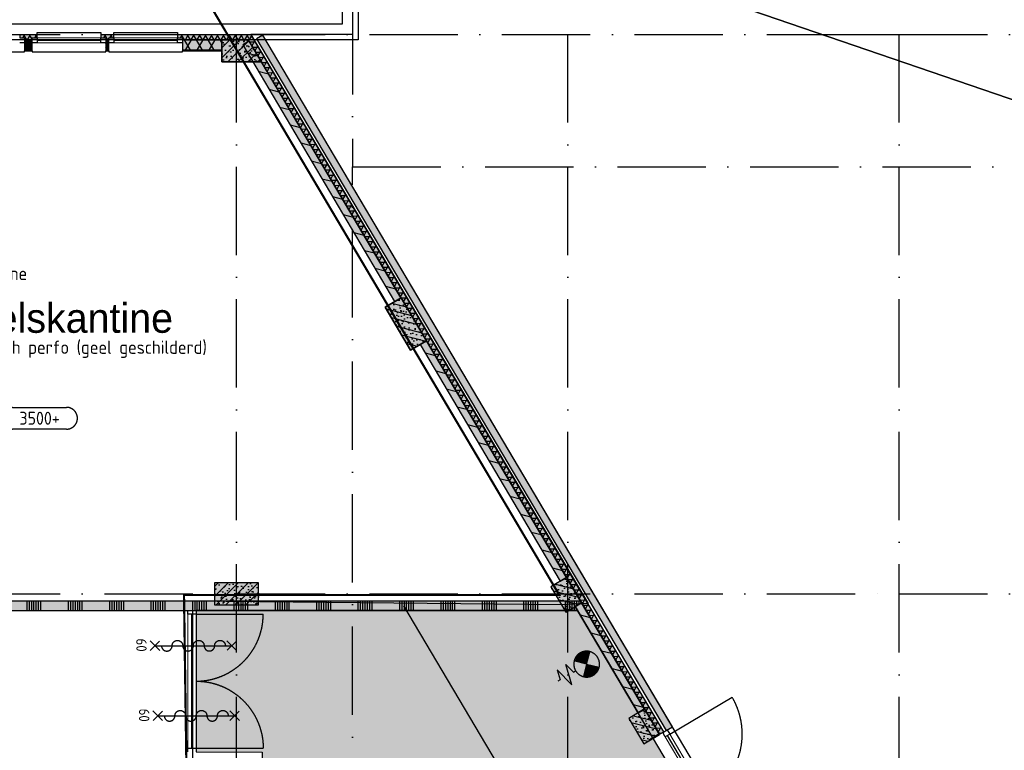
# Model space of a CAD drawing. Header units: millimetres. Extents: x 20872 to 297961, y -293704 to 213007.
# Tile 95 of 256: x 126237 to 139613, y -136926 to -127000. Entities that reach past the tile are written whole.
import ezdxf
from ezdxf.enums import TextEntityAlignment as Align
from ezdxf.xclip import XClip

# ---------------------------------------------------------------- set-up
doc = ezdxf.new("R2010")
doc.units = ezdxf.units.MM
doc.header["$LTSCALE"] = 100
doc.header["$XCLIPFRAME"] = 2
doc.linetypes.add('ACAD_ISO10W100', pattern=[18, 12, -3, 0, -3])
doc.layers.get('Defpoints').update_dxf_attribs({"color": 181})
for name, color, linetype in [('A--L$7--_stramien', 1, 'Continuous'), ('A--L20--_bovenbouw', 3, 'Continuous'), ('A--L30--_afbouw', 7, 'Continuous'), ('A--L65--_beveiligingsinstallaties', 8, 'Continuous'), ('A--T$1--_algemeen', 1, 'Continuous'), ('A--T$1A-afwerking', 8, 'Continuous'), ('A--T$7--_stramien', 7, 'Continuous'), ('plattegrondkleuren', 7, 'Continuous'), ('teksten', 7, 'Continuous'), ('XREFS', 9, 'Continuous')]:
    doc.layers.add(name, color=color, linetype=linetype)
doc.styles.add('BURO standaard', font='isocp.shx')
doc.styles.add('JINX standaard', font='isocp.shx')
doc.styles.add('MAAR_stempel', font='LTe50146.ttf')

# ---------------------------------------------------------------- blocks, each defined once
blk = doc.blocks.new('stramienlijnen_1')
at = {"layer": 'A--L$7--_stramien', "color": 1, "linetype": 'ACAD_ISO10W100', "lineweight": -3}
for p, q in [((130759.5, 96800), (130759.5, 21000)), ((57184.5, 22800), (138184.5, 22800)), ((129184.5, 0), (129184.5, 22800)), ((133684.5, 0), (133684.5, 22800)), ((138184.5, 0), (138184.5, 22800)), ((138184.5, 22800), (169405.3, 22800)), ((130759.5, 21000), (164959.5, 21000)), ((130759.5, -4446.5), (130759.5, 21000)), ((57184.5, 15200), (138184.5, 15200)), ((138184.5, 15200), (169405.3, 15200))]:
    blk.add_line(p, q, dxfattribs=at)
at = {"layer": 'Defpoints'}
blk.add_lwpolyline([(34736.5, 60859.2), (70727.2, 75), (164884.5, 75), (164884.5, 96950), (130834.5, 96950), (130834.5, 22725), (79641, 22725), (51266.3, 70646.6)], dxfattribs=at)
blk = doc.blocks.new('begane grond bestaand leeg')
at = {"color": 8}
blk.add_lwpolyline([(130619, 97110), (130619, 22940), (79787, 22940), (51444, 70808), (34518, 60787), (70611, -170), (165129, -170), (165129, 97110)], close=True, dxfattribs=at)
at = {"layer": 'A--T$7--_stramien'}
blk.add_blockref('stramienlijnen_1', (0, 0), dxfattribs=at)
blk = doc.blocks.new('AL_plafondhoog_01_P03_BV')
at = {"color": 1, "linetype": 'ByBlock', "lineweight": -2, "ltscale": 2}
for points in [[(-5.24, 2.11), (5.24, 2.11)], [(5.24, -2.11), (-5.24, -2.11)]]:
    blk.add_lwpolyline(points, dxfattribs=at)
at = {"color": 1, "linetype": 'ByBlock', "lineweight": -2}
for centre, start, end in [((-5.24, 0), 90, 270), ((5.24, 0), 270, 90)]:
    blk.add_arc(centre, 2.11, start, end, dxfattribs=at)
at = {"color": 2, "linetype": 'ByBlock', "lineweight": -2, "style": 'BURO standaard', "flags": 4}
blk.add_attdef('BURO_RTE:PLAFOND', text='', height=2.5, dxfattribs=at).set_placement((0, 0), align=Align.MIDDLE_CENTER)
blk = doc.blocks.new('BURO_onderaanzicht')
at = {"color": 7}
blk.add_line((-432, 0), (432, 0), dxfattribs=at)
blk = doc.blocks.new('AL_ruimteno_03_P03_BV_GLU-X11 (2)')
at = {"color": 1, "style": 'JINX standaard'}
blk.add_text('opp.:', height=1.8, dxfattribs=at).set_placement((-0.02, -9.72), align=Align.RIGHT)
at = {"color": 2, "linetype": 'ByBlock', "lineweight": -2, "style": 'BURO standaard', "flags": 4}
for tag, p in [('BURO_RTE:RUIMTENUMMER_LEEG', (0.69, 1.47)), ('BURO_RTE:RUIMTENUMMER_TOTAAL', (0.69, -2.59))]:
    blk.add_attdef(tag, text='', height=2.5, dxfattribs=at).set_placement(p, align=Align.MIDDLE_CENTER)
at = {"color": 1, "linetype": 'ByBlock', "lineweight": -2, "style": 'BURO standaard', "flags": 4}
blk.add_attdef('BURO_RTE:BOUWBESLUIT', text='', height=1.8, dxfattribs=at).set_placement((0.86, -5.97), align=Align.MIDDLE_CENTER)
blk.add_attdef('BURO_RTE:OPP', text='', height=1.8, dxfattribs=at).set_placement((0.86, -8.81), align=Align.MIDDLE_LEFT)
blk = doc.blocks.new('65_60min_zelfsl_brandw_01_P03_BV')
at = {"color": 1, "lineweight": -2}
blk.add_line((0, -521), (0, 521), dxfattribs=at)
at = {"color": 1, "ltscale": 2}
for points in [[(-66, 456), (66, 587)], [(63, 458), (-63, 584)], [(-65, -588), (66, -457)], [(64, -586), (-63, -459)]]:
    blk.add_lwpolyline(points, dxfattribs=at)
blk.add_lwpolyline([(0, -434, 1), (0, -289, -1), (0, -145, 1), (0, 0, -1), (0, 145, 1), (0, 289, -1), (0, 434)], format="xyb", dxfattribs=at)
at = {"color": 2, "linetype": 'ByBlock', "lineweight": -2, "style": 'BURO standaard'}
blk.add_text('60', height=140.6, dxfattribs=at).set_placement((-97, -777))
blk = doc.blocks.new('AL_ruimteno_03_P03_BV_ruimteafwerking')
at = {"color": 1, "linetype": 'ByBlock', "lineweight": -2, "style": 'BURO standaard', "flags": 4}
for tag, p in [('BURO_RTE:VLOERAFWERKING', (0.86, 1.42)), ('BURO_RTE:PLAFONDAFWERKING', (0.86, -1.66)), ('BURO_RTE:WANDAFWERKING', (0.86, -4.73))]:
    blk.add_attdef(tag, text='', height=1.8, dxfattribs=at).set_placement(p, align=Align.MIDDLE_LEFT)
blk = doc.blocks.new('65_brandslanghas_01_P03_BV')
at = {"color": 1}
for p, q in [((-120, 120), (-88, 152)), ((-107, 107), (-45, 169)), ((19, 19), (-103, 141)), ((-95, 95), (-15, 174)), ((31, 31), (-88, 151)), ((-82, 82), (10, 175)), ((44, 44), (-72, 160)), ((-70, 70), (32, 172)), ((-58, 58), (52, 167)), ((56, 56), (-54, 166)), ((-45, 45), (70, 160)), ((69, 69), (-34, 172)), ((-33, 33), (86, 152)), ((-21, 21), (101, 143)), ((81, 81), (-13, 175)), ((93, 93), (12, 175)), ((106, 106), (41, 170)), ((118, 118), (81, 155)), ((315, 140), (245, -140)), ((315, 140), (385, -140)), ((0, 0), (-123, 122)), ((7, 7), (-117, 130)), ((-8, 8), (115, 132)), ((0, 0), (122, 122)), ((0, 0), (-123, -123)), ((-116, -133), (8, -8)), ((-52, -169), (-110, -110)), ((-103, -144), (20, -20)), ((-21, -175), (-98, -98)), ((-88, -153), (33, -33)), ((5, -176), (-85, -85)), ((28, -174), (-73, -73)), ((-71, -161), (45, -45)), ((48, -169), (-61, -61)), ((-53, -168), (58, -58)), ((66, -163), (-48, -48)), ((83, -155), (-36, -36)), ((-33, -173), (70, -70)), ((99, -146), (-24, -24)), ((113, -135), (-11, -11)), ((-11, -176), (82, -82)), ((0, 0), (122, -123)), ((14, -176), (95, -95)), ((43, -171), (107, -107)), ((84, -155), (119, -119)), ((210, 0), (175, 0)), ((245, -140), (210, 0)), ((385, -140), (420, 0)), ((420, 0), (455, 0))]:
    blk.add_line(p, q, dxfattribs=at)
at = {"color": 1, "ltscale": 2}
blk.add_lwpolyline([(-124, -125, 0.412892), (124, -125, -1.104742)], format="xyb", dxfattribs=at)
at = {"color": 1}
blk.add_arc((0, 0), 175, 314.9295, 226.2, dxfattribs=at)
blk = doc.blocks.new('2016-02-04 100 begane grond bestaand')
at = {"layer": 'A--L20--_bovenbouw', "linetype": 'Continuous', "lineweight": -3}
for points in [[(126238, 22754), (126305, 22754), (126305, 22725), (126409, 22725), (126409, 22754), (126476, 22754), (126476, 22795), (126238, 22795)], [(127340, 22754), (127407, 22754), (127407, 22725), (127450, 22725), (127450, 22754), (127517, 22754), (127517, 22795), (127340, 22795)], [(129343, 22725), (129383, 22795), (128383, 22795), (128383, 22754), (128450, 22754), (128450, 22725)], [(134989, 13327), (129383, 22795), (129343, 22725), (134929, 13291)], [(129454, 22739), (135018, 13342), (135104, 13393), (129540, 22790)], [(126407, 22575), (126407, 22725), (126305, 22725), (126305, 22575)], [(127450, 22575), (127450, 22725), (127407, 22725), (127407, 22575)], [(128984, 22575), (128984, 22725), (128450, 22725), (128450, 22575)], [(129344, 22425), (129523, 22425), (129346, 22725), (129344, 22725), (129343, 22725), (129343, 22725), (129064, 22725), (128985, 22725), (128985, 22425)], [(129268, 22656), (131331, 19171), (131417, 19222), (129354, 22707)], [(131765, 18635), (131418, 19223), (131203, 19096), (131549, 18508)], [(131678, 18585), (133581, 15371), (133667, 15422), (131764, 18636)], [(133872, 15079), (133668, 15423), (133453, 15295), (133657, 14951)], [(128884, 15050), (129484, 15050), (129484, 15350), (128884, 15350)], [(124134, 15100), (124134, 14975), (133816, 14975), (133785, 15027), (133837, 15058), (133837, 15100)], [(133816, 14975), (134640, 13583), (134726, 13634), (133871, 15078), (133837, 15058), (133785, 15027)], [(134931, 13290), (134727, 13635), (134512, 13507), (134715, 13163)], [(134802, 13214), (134931, 13290), (134927, 13297), (134797, 13221)]]:
    blk.add_hatch(color=60, dxfattribs=at).paths.add_polyline_path(points, flags=0)
h = blk.add_hatch(dxfattribs=at)
h.set_pattern_fill('GENERAL_DIAMONDS', color=1, scale=560, angle=-0.0034, style=0, pattern_type=2)
h.set_pattern_definition([(59.997, (126304.86, 22724.995), (-60.62, 35.004), []), (119.997, (126304.86, 22724.995), (-60.624, -34.996), [])])
h.paths.add_polyline_path([(126238, 22754), (126305, 22754), (126305, 22725), (126409, 22725), (126409, 22754), (126476, 22754), (126476, 22795), (126238, 22795)], flags=0)
h = blk.add_hatch(dxfattribs=at)
h.set_pattern_fill('GENERAL_DIAMONDS', color=1, scale=560, angle=-0.0034, style=0, pattern_type=2)
h.set_pattern_definition([(59.997, (127407.006, 22724.995), (-60.62, 35.004), []), (119.997, (127407.006, 22724.995), (-60.624, -34.996), [])])
h.paths.add_polyline_path([(127340, 22754), (127407, 22754), (127407, 22725), (127450, 22725), (127450, 22754), (127517, 22754), (127517, 22795), (127340, 22795)], flags=0)
h = blk.add_hatch(dxfattribs=at)
h.set_pattern_fill('GENERAL_DIAMONDS', color=1, scale=560, angle=-0.0034, style=0, pattern_type=2)
h.set_pattern_definition([(59.9966, (128449.86, 22724.995), (-60.6197, 35.0036), []), (119.9966, (128449.86, 22724.995), (-60.624, -34.9964), [])])
h.paths.add_polyline_path([(128383, 22795), (128383, 22754), (128450, 22754), (128450, 22725), (129343, 22725), (129383, 22795)], flags=0)
h = blk.add_hatch(dxfattribs=at)
h.set_pattern_fill('GENERAL_DIAMONDS', color=1, scale=560, angle=120.6301, style=0, pattern_type=2)
h.set_pattern_definition([(180.6301, (134988.92, 13326.94), (0.7698, -69.99577), []), (240.6301, (134988.92, 13326.94), (61.003, -34.3312), [])])
h.paths.add_polyline_path([(134989, 13327), (129383, 22795), (129343, 22725), (134929, 13291)], flags=0)
h = blk.add_hatch(dxfattribs=at)
h.set_pattern_fill('GENERAL_DIAMONDS', color=1, scale=1120, style=0, pattern_type=2)
h.set_pattern_definition([(60, (124884.48, 22584), (-121.2436, 70), []), (120, (124884.48, 22584), (-121.2436, -70), [])])
h.paths.add_polyline_path([(125305, 22584), (125305, 22725), (124884, 22725), (124884, 22584)], flags=0)
h.paths.add_polyline_path([(126407, 22584), (126407, 22725), (126305, 22725), (126305, 22584)], flags=0)
h.paths.add_polyline_path([(127450, 22584), (127450, 22725), (127407, 22725), (127407, 22584)], flags=0)
h.paths.add_polyline_path([(128984, 22584), (128984, 22725), (128450, 22725), (128450, 22584)], flags=0)
h = blk.add_hatch(dxfattribs=at)
h.set_pattern_fill('PREFB', color=1, scale=5, angle=180, style=0)
h.set_pattern_definition([(225, (129343.59, 22724.96), (67.882, -67.882), []), (197, (129343.586, 22724.96), (-25.787, -79.828), [0, -81.6, -46.2, 0, -67.2]), (228, (129343.586, 22724.96), (18.416, -81.172), [0, -80.8, 0, -82.4, 0, -66.4]), (251, (129343.586, 22724.96), (47.912, -67.263), [0, -80, 0, -480, -65.8])])
h.paths.add_polyline_path([(129344, 22425), (129523, 22425), (129346, 22725), (129344, 22725), (129343, 22725), (129343, 22725), (129064, 22725), (128985, 22725), (128985, 22425)], flags=0)
h = blk.add_hatch(dxfattribs=at)
h.set_pattern_fill('_U', color=1, scale=200, angle=-14.3699, style=0, pattern_type=0)
h.set_pattern_definition([(345.63, (129267.72, 22655.7), (49.636, 193.743), [])])
h.paths.add_polyline_path([(129268, 22656), (131331, 19171), (131417, 19222), (129354, 22707)], flags=0)
h = blk.add_hatch(dxfattribs=at)
h.set_pattern_fill('_U', color=1, scale=70, angle=90, style=0, pattern_type=0)
h.set_pattern_definition([(90, (124884.484, 22574.995), (-70, 4e-15), [])])
h.paths.add_polyline_path([(125305, 22575), (125305, 22584), (124884, 22584), (124884, 22575)], flags=0)
h.paths.add_polyline_path([(126407, 22575), (126407, 22584), (126305, 22584), (126305, 22575)], flags=0)
h.paths.add_polyline_path([(127450, 22575), (127450, 22584), (127407, 22584), (127407, 22575)], flags=0)
h.paths.add_polyline_path([(128984, 22575), (128984, 22584), (128450, 22584), (128450, 22575)], flags=0)
h = blk.add_hatch(dxfattribs=at)
h.set_pattern_fill('PREFB', color=1, scale=5, angle=120.5331, style=0)
h.set_pattern_definition([(165.533, (131764.55, 18635.19), (-23.983, -92.956), []), (137.533, (131764.55, 18635.186), (-81.8593, -18.3437), [0, -81.6, -46.2, 0, -67.2]), (168.533, (131764.55, 18635.186), (-60.5604, -57.1), [0, -80.8, 0, -82.4, 0, -66.4]), (191.533, (131764.55, 18635.186), (-33.595, -75.44), [0, -80, 0, -480, -65.8])])
h.paths.add_polyline_path([(131765, 18635), (131418, 19223), (131203, 19096), (131549, 18508)], flags=0)
h = blk.add_hatch(dxfattribs=at)
h.set_pattern_fill('_U', color=1, scale=200, angle=-14.3699, style=0, pattern_type=0)
h.set_pattern_definition([(345.63, (131677.94, 18585.13), (49.636, 193.743), [])])
h.paths.add_polyline_path([(131678, 18585), (133581, 15371), (133667, 15422), (131764, 18636)], flags=0)
h = blk.add_hatch(dxfattribs=at)
h.set_pattern_fill('PREFB', color=1, scale=5, angle=120.6332, style=0)
h.set_pattern_definition([(165.633, (133871.88, 15078.57), (-23.82, -92.998), []), (137.633, (133871.88, 15078.57), (-81.827, -18.487), [0, -81.6, -46.2, 0, -67.2]), (168.633, (133871.88, 15078.57), (-60.461, -57.206), [0, -80.8, 0, -82.4, 0, -66.4]), (191.633, (133871.88, 15078.57), (-33.4635, -75.499), [0, -80, 0, -480, -65.8])])
h.paths.add_polyline_path([(133872, 15079), (133668, 15423), (133453, 15295), (133657, 14951)], flags=0)
h = blk.add_hatch(dxfattribs=at)
h.set_pattern_fill('PREFB', color=1, scale=5, style=0)
h.set_pattern_definition([(45, (128884.48, 15049.995), (-67.882, 67.882), []), (17, (128884.484, 15049.995), (25.7875, 79.8276), [0, -81.6, -46.2, 0, -67.2]), (48, (128884.484, 15049.995), (-18.4156, 81.172), [0, -80.8, 0, -82.4, 0, -66.4]), (71, (128884.484, 15049.995), (-47.9116, 67.263), [0, -80, 0, -480, -65.8])])
h.paths.add_polyline_path([(128884, 15050), (129484, 15050), (129484, 15350), (128884, 15350)], flags=0)
h = blk.add_hatch(dxfattribs=at)
h.set_pattern_fill('SWAND', color=1, scale=5, angle=180, style=0)
h.set_pattern_definition([(270, (133836.77, 15099.76), (562.5, -9e-14), []), (270, (133805.5, 15099.76), (562.5, -9e-14), []), (270, (133774.27, 15099.76), (562.5, -9e-14), []), (270, (133743, 15099.76), (562.5, -9e-14), []), (270, (133711.77, 15099.76), (562.5, -9e-14), []), (270, (133680.5, 15099.76), (562.5, -9e-14), []), (270, (133649.27, 15099.76), (562.5, -9e-14), [])])
h.paths.add_polyline_path([(124134, 15100), (124134, 14975), (133816, 14975), (133785, 15027), (133837, 15058), (133837, 15100)], flags=0)
h.paths.add_polyline_path([(115384, 15100), (115384, 14975), (123134, 14975), (123134, 15100)], flags=0)
h = blk.add_hatch(dxfattribs=at)
h.set_pattern_fill('_U', color=1, scale=200, angle=-14.3699, style=0, pattern_type=0)
h.set_pattern_definition([(345.63, (133784.75, 15026.98), (49.636, 193.743), [])])
h.paths.add_polyline_path([(133871, 15078), (133785, 15027), (134640, 13583), (134726, 13634)], flags=0)
h = blk.add_hatch(dxfattribs=at)
h.set_pattern_fill('PREFB', color=1, scale=5, angle=120.6332, style=0)
h.set_pattern_definition([(165.633, (134930.58, 13290.48), (-23.82, -92.998), []), (137.633, (134930.58, 13290.484), (-81.827, -18.487), [0, -81.6, -46.2, 0, -67.2]), (168.633, (134930.58, 13290.484), (-60.461, -57.206), [0, -80.8, 0, -82.4, 0, -66.4]), (191.633, (134930.58, 13290.484), (-33.4635, -75.499), [0, -80, 0, -480, -65.8])])
h.paths.add_polyline_path([(134931, 13290), (134727, 13635), (134512, 13507), (134715, 13163)], flags=0)
h = blk.add_hatch(dxfattribs=at)
h.set_pattern_fill('GENERAL_DIAMONDS', color=1, scale=1120, angle=-59.3699, style=0, pattern_type=2)
h.set_pattern_definition([(0.63, (134805.2, 13225.48), (-1.54, 139.99), []), (60.63, (134805.2, 13225.48), (-122, 68.66), [])])
h.paths.add_polyline_path([(134809, 13219), (134931, 13290), (134927, 13297), (134805, 13225)], flags=0)
h = blk.add_hatch(dxfattribs=at)
h.set_pattern_fill('_U', color=1, scale=70, angle=30.6301, style=0, pattern_type=0)
h.set_pattern_definition([(30.63, (134797.46, 13220.895), (-35.665, 60.23), [])])
h.paths.add_polyline_path([(134802, 13214), (134809, 13219), (134805, 13225), (134797, 13221)], flags=0)
at = {"color": 8}
blk.add_lwpolyline([(130619, 97110), (130619, 22940), (79787, 22940), (51444, 70808), (34518, 60787), (70611, -170), (165129, -170), (165129, 97110)], close=True, dxfattribs=at)
at = {"layer": 'A--L20--_bovenbouw', "color": 1, "linetype": 'Continuous', "lineweight": -3}
for p, q in [((126476, 22795), (126238, 22795)), ((126238, 22795), (126238, 22754)), ((126238, 22754), (126305, 22754)), ((126305, 22754), (126305, 22725)), ((126409, 22725), (126409, 22754)), ((126409, 22754), (126476, 22754)), ((126476, 22754), (126476, 22795)), ((127517, 22795), (127340, 22795)), ((127340, 22795), (127340, 22754)), ((127340, 22754), (127407, 22754)), ((127407, 22754), (127407, 22725)), ((127450, 22725), (127450, 22754)), ((127450, 22754), (127517, 22754)), ((127517, 22754), (127517, 22795)), ((128383, 22795), (128383, 22754)), ((129383, 22795), (128383, 22795)), ((128383, 22754), (128450, 22754)), ((128450, 22754), (128450, 22725)), ((134989, 13327), (129383, 22795)), ((126407, 22725), (126305, 22725)), ((126305, 22725), (126305, 22584)), ((126305, 22725), (126409, 22725)), ((126407, 22584), (126407, 22725)), ((127450, 22725), (127407, 22725)), ((127407, 22725), (127407, 22584)), ((127407, 22725), (127450, 22725)), ((127450, 22584), (127450, 22725)), ((128984, 22725), (128450, 22725)), ((128450, 22725), (128450, 22584)), ((128450, 22725), (129343, 22725)), ((128984, 22584), (128984, 22725)), ((129343, 22725), (134929, 13291)), ((126305, 22584), (126407, 22584)), ((127407, 22584), (127450, 22584)), ((128450, 22584), (128984, 22584)), ((134927, 13297), (134805, 13225)), ((134809, 13219), (134931, 13290)), ((134931, 13290), (134927, 13297)), ((134929, 13291), (134989, 13327)), ((134805, 13225), (134809, 13219))]:
    blk.add_line(p, q, dxfattribs=at)
at = {"layer": 'A--L20--_bovenbouw', "color": 2, "linetype": 'Continuous', "lineweight": -3}
for p, q in [((129540, 22790), (129454, 22739)), ((129454, 22739), (135018, 13342)), ((135104, 13393), (129540, 22790)), ((129354, 22707), (129268, 22656)), ((129268, 22656), (131331, 19171)), ((131417, 19222), (129354, 22707)), ((126407, 22584), (126305, 22584)), ((126305, 22584), (126305, 22575)), ((126305, 22575), (126407, 22575)), ((126407, 22575), (126407, 22584)), ((127450, 22584), (127407, 22584)), ((127407, 22584), (127407, 22575)), ((127407, 22575), (127450, 22575)), ((127450, 22575), (127450, 22584)), ((128984, 22584), (128450, 22584)), ((128450, 22584), (128450, 22575)), ((128450, 22575), (128984, 22575)), ((128984, 22575), (128984, 22584)), ((131331, 19171), (131417, 19222)), ((131764, 18636), (131678, 18585)), ((133667, 15422), (131764, 18636)), ((131678, 18585), (133581, 15371)), ((133581, 15371), (133667, 15422)), ((133837, 15100), (124134, 15100)), ((133871, 15078), (133785, 15027)), ((133785, 15027), (133837, 15058)), ((133816, 14975), (133785, 15027)), ((133785, 15027), (134640, 13583)), ((133837, 15058), (133837, 15100)), ((134726, 13634), (133871, 15078)), ((124134, 14975), (133816, 14975)), ((134640, 13583), (134726, 13634)), ((135018, 13342), (135104, 13393)), ((134805, 13225), (134797, 13221)), ((134797, 13221), (134802, 13214)), ((134802, 13214), (134809, 13219)), ((134809, 13219), (134805, 13225))]:
    blk.add_line(p, q, dxfattribs=at)
at = {"layer": 'A--L20--_bovenbouw', "color": 3, "linetype": 'Continuous', "lineweight": -3}
for p, q in [((129064, 22725), (128985, 22725)), ((128985, 22725), (128985, 22425)), ((129343, 22725), (129064, 22725)), ((129344, 22725), (129343, 22725)), ((129346, 22725), (129344, 22725)), ((129523, 22425), (129346, 22725)), ((128985, 22425), (129344, 22425)), ((129344, 22425), (129523, 22425)), ((131418, 19223), (131203, 19096)), ((131765, 18635), (131418, 19223)), ((131203, 19096), (131549, 18508)), ((131549, 18508), (131765, 18635)), ((133668, 15423), (133453, 15295)), ((133872, 15079), (133668, 15423)), ((129484, 15350), (128884, 15350)), ((128884, 15350), (128884, 15050)), ((129484, 15050), (129484, 15350)), ((133453, 15295), (133657, 14951)), ((128884, 15050), (129484, 15050)), ((133657, 14951), (133872, 15079)), ((134727, 13635), (134512, 13507)), ((134931, 13290), (134727, 13635)), ((134512, 13507), (134715, 13163)), ((134715, 13163), (134931, 13290))]:
    blk.add_line(p, q, dxfattribs=at)
at = {"layer": 'A--L30--_afbouw', "color": 1, "linetype": 'Continuous', "lineweight": -3}
for p, q in [((126238, 22755), (126305, 22755)), ((126407, 22755), (126474, 22755)), ((126474, 22755), (126474, 22825)), ((126474, 22825), (127340, 22825)), ((127340, 22825), (127340, 22755)), ((127340, 22755), (127407, 22755)), ((127450, 22755), (127517, 22755)), ((127517, 22755), (127517, 22825)), ((127517, 22825), (128383, 22825)), ((128383, 22825), (128383, 22755)), ((128383, 22755), (128450, 22755)), ((126474, 22720), (127340, 22720)), ((127517, 22720), (128383, 22720)), ((125305, 22565), (126305, 22565)), ((126305, 22565), (126305, 22575)), ((126407, 22575), (126407, 22565)), ((126407, 22565), (127407, 22565)), ((127407, 22565), (127407, 22575)), ((127450, 22575), (127450, 22565)), ((127450, 22565), (128450, 22565)), ((128450, 22565), (128450, 22575))]:
    blk.add_line(p, q, dxfattribs=at)
at = {"layer": 'A--L30--_afbouw', "color": 2, "linetype": 'Continuous', "lineweight": -3}
for p, q in [((126238, 22755), (126305, 22755)), ((126305, 22755), (126305, 22685)), ((126407, 22755), (126474, 22755)), ((126407, 22685), (126407, 22755)), ((126474, 22755), (126474, 22685)), ((127340, 22755), (127407, 22755)), ((127340, 22685), (127340, 22755)), ((127407, 22755), (127407, 22685)), ((127450, 22755), (127517, 22755)), ((127450, 22685), (127450, 22755)), ((127517, 22755), (127517, 22685)), ((128383, 22755), (128450, 22755)), ((128383, 22685), (128383, 22755)), ((128450, 22755), (128450, 22685)), ((126305, 22685), (126238, 22685)), ((126474, 22685), (126407, 22685)), ((127407, 22685), (127340, 22685)), ((127517, 22685), (127450, 22685)), ((128450, 22685), (128383, 22685)), ((128520, 14925), (128520, 14975)), ((128520, 14975), (128634, 14975)), ((128634, 14925), (128520, 14925)), ((128634, 14975), (128634, 14925)), ((134974, 13316), (135034, 13352)), ((135008, 13258), (134974, 13316)), ((135068, 13294), (135008, 13258)), ((135034, 13352), (135068, 13294)), ((128520, 13051), (128520, 13101)), ((128520, 13101), (128634, 13101)), ((128634, 13101), (128634, 13051))]:
    blk.add_line(p, q, dxfattribs=at)
at = {"layer": 'A--L30--_afbouw', "color": 1, "linetype": 'Continuous', "lineweight": 18}
for p, q in [((126474, 22755), (127340, 22755)), ((127517, 22755), (128383, 22755)), ((126474, 22685), (127340, 22685)), ((127517, 22685), (128383, 22685)), ((128520, 13101), (128520, 14925)), ((128634, 13101), (128634, 14925)), ((136011, 11564), (135008, 13258)), ((136071, 11600), (135068, 13294))]:
    blk.add_line(p, q, dxfattribs=at)
at = {"layer": 'A--L30--_afbouw', "color": 1, "linetype": 'Continuous', "lineweight": -3}
for points in [[(128634, 14925), (129546, 14925)], [(135068, 13294), (135915, 13796)], [(128634, 13101), (129546, 13101)]]:
    blk.add_lwpolyline(points, dxfattribs=at)
for centre, radius, start, end in [((128634, 14925), 912, 269.9995, 359.9995), ((135068, 13294), 985, 300.6301, 30.6301)]:
    blk.add_arc(centre, radius, start, end, dxfattribs=at)
at = {"layer": 'A--L30--_afbouw', "color": 1, "linetype": 'Continuous', "lineweight": -3, "extrusion": (0, 0, -1)}
blk.add_arc((-128634, 13101), 912, 90.0005, 180.0005, dxfattribs=at)
at = {"layer": 'A--L65--_beveiligingsinstallaties', "color": 1, "linetype": 'ACAD_ISO10W100', "ltscale": 0.3, "true_color": 0xf50004, "const_width": 30}
blk.add_lwpolyline([(127582, 25295), (133568, 15184), (128470, 15183), (128505, 12713), (129246, 12728), (129244, 10047), (128457, 10059)], dxfattribs=at)
at = {"layer": 'A--T$1A-afwerking', "color": 9, "linetype": 'Continuous'}
blk.add_line((131454, 15037), (135740, 7800), dxfattribs=at)
at = {"layer": 'A--L$7--_stramien'}
blk.add_blockref('stramienlijnen_1', (0, 0), dxfattribs=at)
at = {"layer": 'A--L30--_afbouw', "color": 1, "linetype": 'Continuous', "lineweight": -3, "extrusion": (1.12309e-16, -1.84154e-16, -1), "xscale": 2.111089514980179, "zscale": -1, "rotation": 90.00046992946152}
blk.add_blockref('BURO_onderaanzicht', (-128577, 14013), dxfattribs=at)
at = {"layer": 'A--L30--_afbouw', "color": 1, "linetype": 'Continuous', "lineweight": -3, "extrusion": (6.75041e-17, -1.05552e-16, -1), "xscale": 2.279147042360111, "zscale": -1, "rotation": 59.36988477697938}
blk.add_blockref('BURO_onderaanzicht', (-135539, 12429), dxfattribs=at)
at = {"layer": 'A--L65--_beveiligingsinstallaties', "color": 8, "linetype": 'Continuous', "lineweight": -3}
for name, p, rotation in [('65_60min_zelfsl_brandw_01_P03_BV', (128598, 14495), 270.0156014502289), ('65_brandslanghas_01_P03_BV', (133940, 14244), 210.630115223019), ('65_60min_zelfsl_brandw_01_P03_BV', (128636, 13543), 270.0156014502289)]:
    blk.add_blockref(name, p, dxfattribs=dict(at, rotation=rotation))
at = {"layer": 'A--T$1--_algemeen', "color": 8, "linetype": 'Continuous', "lineweight": -3}
ref = blk.add_blockref('AL_ruimteno_03_P03_BV_GLU-X11 (2)', (124676, 20149), dxfattribs=dict(at, xscale=100, yscale=100, zscale=100))
ref.add_attrib('BURO_RTE:RUIMTENUMMER_TOTAAL', '0.076', dxfattribs={"layer": '0', "color": 2, "linetype": 'ByBlock', "lineweight": -2, "height": 250, "style": 'BURO standaard'}).set_placement((124744, 19889), align=Align.MIDDLE_CENTER)
ref.add_attrib('BURO_RTE:BOUWBESLUIT', 'verblijfsruimte/docentenkantine', dxfattribs={"layer": '0', "color": 1, "linetype": 'ByBlock', "lineweight": -2, "height": 180, "style": 'BURO standaard'}).set_placement((124762, 19552), align=Align.MIDDLE_CENTER)
ref.add_attrib('BURO_RTE:RUIMTENUMMER_LEEG', 'B0.12', dxfattribs={"layer": '0', "color": 2, "linetype": 'ByBlock', "lineweight": -2, "height": 250, "style": 'BURO standaard'}).set_placement((124744, 20296), align=Align.MIDDLE_CENTER)
ref.add_attrib('BURO_RTE:OPP', '89.5 m²', dxfattribs={"layer": '0', "color": 1, "linetype": 'ByBlock', "lineweight": -2, "height": 180, "style": 'BURO standaard'}).set_placement((124762, 19268), align=Align.MIDDLE_LEFT)
ref = blk.add_blockref('AL_ruimteno_03_P03_BV_ruimteafwerking', (123530, 18716), dxfattribs=dict(at, xscale=100, yscale=100, zscale=100))
ref.add_attrib('BURO_RTE:VLOERAFWERKING', 'vloer linoleum zwart', dxfattribs={"layer": '0', "color": 1, "linetype": 'ByBlock', "lineweight": -2, "height": 180, "style": 'BURO standaard'}).set_placement((123616, 18858), align=Align.MIDDLE_LEFT)
ref.add_attrib('BURO_RTE:PLAFONDAFWERKING', 'plafond 60x120 akoestisch perfo (geel geschilderd)', dxfattribs={"layer": '0', "color": 1, "linetype": 'ByBlock', "lineweight": -2, "height": 180, "style": 'BURO standaard'}).set_placement((123616, 18550), align=Align.MIDDLE_LEFT)
at = {"layer": 'A--T$1--_algemeen', "color": 1, "linetype": 'Continuous', "lineweight": -3}
ref = blk.add_blockref('AL_plafondhoog_01_P03_BV', (126508, 17585), dxfattribs=dict(at, xscale=70, yscale=70, zscale=70))
ref.add_attrib('BURO_RTE:PLAFOND', '3500+', dxfattribs={"layer": '0', "color": 2, "linetype": 'ByBlock', "lineweight": -2, "height": 175, "style": 'BURO standaard'}).set_placement((126508, 17585), align=Align.MIDDLE_CENTER)

msp = doc.modelspace()

# ---------------------------------------------------------------- hatches: boundary and pattern name
at = {"layer": 'plattegrondkleuren', "true_color": 0xcddee4}
h = msp.add_hatch(color=254, dxfattribs=at)
h.dxf.hatch_style = 1
h.paths.add_polyline_path([(115743, -142199), (125083, -142200), (125083, -145550), (126783, -145550), (126783, -142200), (138063, -142200), (133815, -135025), (128633, -135025), (128633, -136949), (129533, -136950), (129558, -140300), (115743, -140250)])

# ---------------------------------------------------------------- linework, layer by layer
for points in [[(128984, -127575), (128984, -127275), (129342, -127275), (129522, -127575)], [(131202, -130904), (131417, -130777), (131763, -131364), (131548, -131492)]]:
    msp.add_lwpolyline(points, close=True)
msp.add_lwpolyline([(142928, -150020), (143014, -149969), (129539, -127210), (129453, -127261)])
at = {"layer": 'Defpoints', "color": 181, "linetype": 'Continuous', "lineweight": -3}
for p, q in [((130833, -82098), (130758, -127200)), ((130758, -127200), (129375, -127200)), ((129375, -127200), (133958, -134934)), ((133598, -134951), (128586, -134900)), ((128586, -134900), (128586, -137074)), ((133958, -134934), (133598, -134951))]:
    msp.add_line(p, q, dxfattribs=at)
at = {"layer": 'Defpoints'}
for points in [[(116766, -67737), (116766, -34317), (179860, -34317), (179860, -136557), (164491, -136557), (116766, -120231)], [(116766, -120231), (164491, -136557), (179860, -136557), (179860, -161697), (20872, -161697), (20872, -67737), (116766, -67737)], [(115743, -142199), (125083, -142200), (125083, -145550), (126783, -145550), (126783, -142200), (138063, -142200), (133815, -135025), (128633, -135025), (128633, -136949), (129533, -136950), (129558, -140300), (115743, -140250)]]:
    msp.add_lwpolyline(points, close=True, dxfattribs=at)

# ---------------------------------------------------------------- block references
at = {"layer": 'XREFS', "color": 71, "true_color": 0xc9f18e}
ref = msp.add_blockref('begane grond bestaand leeg', (-1, -150000), dxfattribs=at)
XClip(ref).set_block_clipping_path([(116767.076214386, 82263.1420219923), (116767.076214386, 115683.1420219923), (179861.076214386, 115683.1420219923), (179861.076214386, 13442.9004429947), (164491.5066313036, 13442.9004429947), (116767.076214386, 29769.3836009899)])
at = {"layer": 'XREFS'}
ref = msp.add_blockref('2016-02-04 100 begane grond bestaand', (-1, -150000), dxfattribs=at)
XClip(ref).set_block_clipping_path([(116767.0762143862, 29769.3836009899), (164491.5066313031, 13442.9004429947), (179861.076214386, 13442.9004429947), (179861.076214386, -11696.8579780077), (20873.0762143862, -11696.8579780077), (20873.0762143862, 82263.1420219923), (116767.0762143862, 82263.1420219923)])

# ---------------------------------------------------------------- texts
at = {"layer": 'teksten', "color": 251, "true_color": 0x4d4d4d, "style": 'MAAR_stempel'}
msp.add_text('personeelskantine', height=400, dxfattribs=at).set_placement((123978, -131254))

doc.saveas('drawing.dxf')
